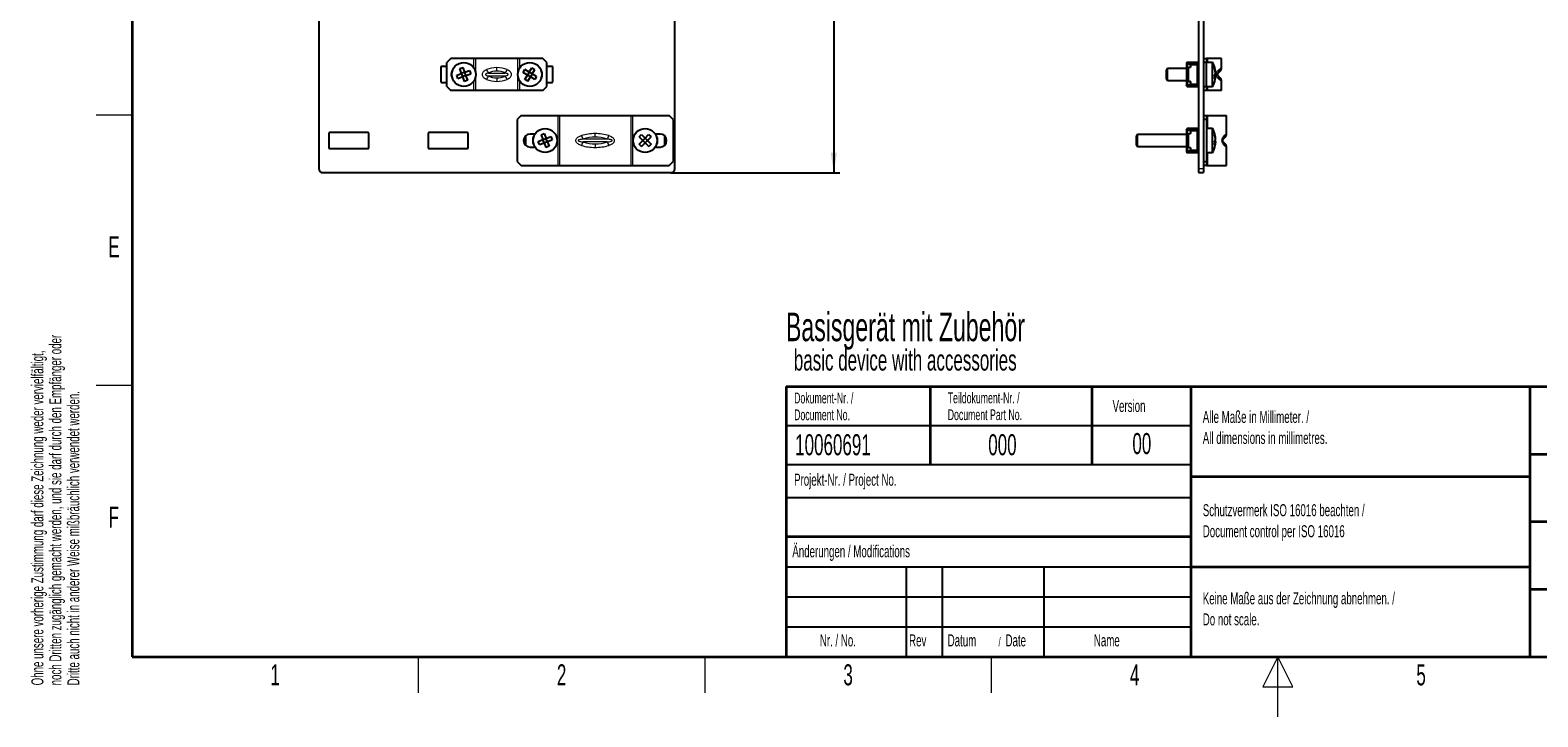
# Paper-space layout 'Blatt3' of a CAD drawing. Header units: millimetres. Extents: x 5 to 418, y 2 to 292.
# Tile 1 of 50: x 9 to 260, y 2 to 116. Entities that reach past the tile are written whole.
import ezdxf

# ---------------------------------------------------------------- set-up
doc = ezdxf.new("R2010")
doc.units = ezdxf.units.MM
doc.layers.add('SLD-0', color=7, linetype='Continuous')
doc.styles.add('SLDTEXTSTYLE0', font='TXT', dxfattribs={"width": 0.605})
doc.dimstyles.new('SLDDIMSTYLE0', dxfattribs={"dimtxt": 4.10931, "dimasz": 3.302, "dimexe": 0, "dimexo": 0.0625, "dimgap": 1.027327, "dimtad": 1, "dimlfac": 3, "dimrnd": 1e-09, "dimzin": 12, "dimdsep": 46, "dimtxsty": 'SLDTEXTSTYLE0', "dimsah": 1, "dimcen": 0.09, "dimadec": 0, "dimazin": 3, "dimtfac": 1, "dimtofl": 0, "dimtmove": 0, "dimatfit": 3, "dimfxl": 1, "dimfrac": 2, "dimtolj": 1, "dimtzin": 12, "dimarcsym": 0})

# ---------------------------------------------------------------- blocks, each defined once
blk = doc.blocks.new('SW_NOTE_0_38')
at = {"layer": 'SLD-0', "color": 0, "attachment_point": 1, "style": 'SLDTEXTSTYLE0'}
for s, insert, char_height in [('Basisgerät mit Zubehör', (0, 6.14), 4.7625), ('basic device with accessories', (1.31, -0.02), 3.5)]:
    blk.add_mtext(s, dxfattribs=dict(at, insert=insert, char_height=char_height))
blk = doc.blocks.new('SW_NOTE_0_40')
at = {"layer": 'SLD-0', "color": 0, "char_height": 2, "attachment_point": 1, "rotation": 90, "style": 'SLDTEXTSTYLE0'}
for s, insert in [('noch Dritten zugänglich gemacht werden, und sie darf durch den Empfänger oder', (0.42, 0)), ('Ohne unsere vorherige Zustimmung darf diese Zeichnung weder vervielfältigt,', (-2.58, 0)), ('Dritte auch nicht in anderer Weise mißbräuchlich verwendet werden.', (3.42, 0))]:
    blk.add_mtext(s, dxfattribs=dict(at, insert=insert))
blk = doc.blocks.new('SW_NOTE_0_41')
at = {"layer": 'SLD-0', "color": 0, "attachment_point": 1, "style": 'SLDTEXTSTYLE0'}
for s, insert, char_height in [('Datum', (0, 2.58), 2), ('Date', (9.64, 2.58), 2), ('/', (8.48, 2.08), 1.5)]:
    blk.add_mtext(s, dxfattribs=dict(at, insert=insert, char_height=char_height))
blk = doc.blocks.new('SW_NOTE_0_42')
at = {"layer": 'SLD-0', "color": 0, "char_height": 2, "attachment_point": 1, "style": 'SLDTEXTSTYLE0'}
for s, insert in [('Alle Maße in Millimeter. /', (0, 2.58)), ('All dimensions in millimetres.', (0, -0.92))]:
    blk.add_mtext(s, dxfattribs=dict(at, insert=insert))
blk = doc.blocks.new('SW_NOTE_0_43')
at = {"layer": 'SLD-0', "color": 0, "char_height": 1.8, "attachment_point": 1, "style": 'SLDTEXTSTYLE0'}
for s, insert in [('Teildokument-Nr. /', (0, 2.32)), ('Document Part No.', (0, -0.48))]:
    blk.add_mtext(s, dxfattribs=dict(at, insert=insert))
blk = doc.blocks.new('SW_NOTE_0_44')
at = {"layer": 'SLD-0', "color": 0, "char_height": 1.8, "attachment_point": 1, "style": 'SLDTEXTSTYLE0'}
for s, insert in [('Dokument-Nr. /', (0, 2.32)), ('Document No.', (0, -0.48))]:
    blk.add_mtext(s, dxfattribs=dict(at, insert=insert))
blk = doc.blocks.new('SW_NOTE_0_45')
at = {"layer": 'SLD-0', "color": 0, "char_height": 2, "attachment_point": 1, "style": 'SLDTEXTSTYLE0'}
for s, insert in [('Keine Maße aus der Zeichnung abnehmen. /', (0, 2.58)), ('Do not scale.', (0, -0.92))]:
    blk.add_mtext(s, dxfattribs=dict(at, insert=insert))
blk = doc.blocks.new('SW_NOTE_0_46')
at = {"layer": 'SLD-0', "color": 0, "char_height": 2, "attachment_point": 1, "style": 'SLDTEXTSTYLE0'}
for s, insert in [('Schutzvermerk ISO 16016 beachten /', (0, 2.58)), ('Document control per ISO 16016', (0, -0.92))]:
    blk.add_mtext(s, dxfattribs=dict(at, insert=insert))
blk = doc.blocks.new('_D_11')
at = {"layer": 'SLD-0', "color": 7}
for p, q in [((110.13, 251.78), (143.97, 251.78)), ((142.97, 251.78), (142.97, 92.61)), ((115.8, 92.61), (143.97, 92.61))]:
    blk.add_line(p, q, dxfattribs=at)
for centre, start, end in [((139.81, 172.94), 63.4349, 116.5651), ((139.81, 171.45), 243.4349, 296.5651)]:
    blk.add_arc(centre, 7.06, start, end, dxfattribs=at)
for points in [[(142.97, 251.78), (142.46, 248.48), (143.48, 248.48)], [(142.97, 92.61), (143.48, 95.92), (142.46, 95.92)]]:
    blk.add_solid(points, dxfattribs=at)
at = {"layer": 'SLD-0', "color": 7, "insert": (137.51, 165.14), "char_height": 4.233, "attachment_point": 1, "rotation": 90, "style": 'SLDTEXTSTYLE0'}
blk.add_mtext('477,5', dxfattribs=at)

psp = doc.layouts.new('Blatt3')

# ---------------------------------------------------------------- linework, layer by layer
at = {"color": 7, "linetype": 'Continuous', "lineweight": 25}
for p, q in [((57.1337, 121.6483), (57.1337, 93.2816)), ((116.467, 93.2816), (116.467, 121.6483)), ((203.7514, 121.6483), (203.7514, 93.2816)), ((204.5847, 121.6483), (204.5847, 93.2816)), ((79.1337, 111.6316), (78.467, 110.9649)), ((78.467, 106.9649), (78.467, 110.9649)), ((82.9815, 111.6316), (79.1337, 111.6316)), ((83.287, 111.6316), (82.9815, 111.6316)), ((90.3136, 111.6316), (83.287, 111.6316)), ((90.6191, 111.6316), (90.3136, 111.6316)), ((94.467, 111.6316), (90.6191, 111.6316)), ((95.1337, 110.9649), (94.467, 111.6316)), ((95.1337, 106.9649), (95.1337, 110.9649)), ((201.7514, 110.8258), (201.7519, 110.8399)), ((201.7514, 110.8258), (201.7514, 110.6749)), ((201.7514, 110.6749), (201.7514, 110.0634)), ((201.9431, 110.6749), (201.7514, 110.6749)), ((201.8653, 110.9983), (203.6764, 110.9983)), ((201.9014, 110.8258), (201.9042, 110.8399)), ((201.9014, 110.8258), (201.9014, 110.6749)), ((201.9392, 110.8633), (203.5642, 110.8492)), ((201.9431, 110.6749), (202.4181, 110.6749)), ((202.0764, 110.6749), (202.0764, 110.8621)), ((202.4181, 110.6749), (202.4181, 110.1631)), ((203.7514, 110.8444), (203.5823, 110.8444)), ((203.5823, 110.8444), (203.6014, 110.8117)), ((203.6014, 110.8117), (203.6014, 110.7436)), ((203.6014, 110.5649), (203.6014, 110.7436)), ((204.5847, 111.6316), (205.0847, 111.6316)), ((205.0847, 110.9649), (204.5847, 110.9649)), ((205.0847, 111.6316), (205.0847, 110.9649)), ((205.2847, 111.6316), (205.0847, 111.6316)), ((206.0822, 110.9649), (205.0847, 110.9649)), ((205.0847, 106.9649), (205.0847, 110.9649)), ((207.5847, 111.6316), (205.2847, 111.6316)), ((206.0822, 110.8477), (206.0822, 110.9649)), ((206.0822, 106.9649), (206.0822, 110.8477)), ((207.5847, 110.1148), (207.5847, 111.6316)), ((77.467, 110.1483), (77.467, 107.7816)), ((78.467, 110.3149), (77.6337, 110.3149)), ((79.3003, 108.5483), (79.3003, 109.3816)), ((80.1378, 108.8494), (80.938, 109.1361)), ((80.329, 108.3159), (80.1378, 108.8494)), ((80.329, 108.3159), (81.1292, 108.6026)), ((80.6513, 109.9363), (81.1848, 110.1274)), ((80.938, 109.1361), (80.6513, 109.9363)), ((81.4715, 109.3272), (80.938, 109.1361)), ((81.1292, 108.6026), (80.938, 109.1361)), ((81.6626, 108.7938), (81.1292, 108.6026)), ((81.4159, 107.8024), (81.1292, 108.6026)), ((81.4715, 109.3272), (81.1848, 110.1274)), ((81.4715, 109.3272), (82.2717, 109.6139)), ((81.6626, 108.7938), (81.4715, 109.3272)), ((81.6626, 108.7938), (82.4628, 109.0805)), ((81.9494, 107.9936), (81.6626, 108.7938)), ((82.2717, 109.6139), (82.4628, 109.0805)), ((91.1796, 109.2947), (91.4667, 109.7833)), ((91.9125, 108.8642), (91.1796, 109.2947)), ((92.1996, 109.3527), (91.4667, 109.7833)), ((91.4819, 108.1313), (91.9125, 108.8642)), ((91.9705, 107.8442), (91.4819, 108.1313)), ((92.1996, 109.3527), (91.9125, 108.8642)), ((92.4011, 108.5771), (91.9125, 108.8642)), ((91.9705, 107.8442), (92.4011, 108.5771)), ((92.1996, 109.3527), (92.6302, 110.0856)), ((92.6881, 109.0657), (92.1996, 109.3527)), ((92.6881, 109.0657), (92.4011, 108.5771)), ((93.134, 108.1465), (92.4011, 108.5771)), ((92.6302, 110.0856), (93.1187, 109.7986)), ((92.6881, 109.0657), (93.1187, 109.7986)), ((93.421, 108.6351), (92.6881, 109.0657)), ((93.421, 108.6351), (93.134, 108.1465)), ((94.3003, 109.3816), (94.3003, 108.5483)), ((95.967, 110.3149), (95.1337, 110.3149)), ((96.1337, 107.7816), (96.1337, 110.1483)), ((198.5627, 109.9649), (198.4181, 109.7604)), ((198.4181, 109.7138), (198.4181, 109.7604)), ((198.4181, 108.1694), (198.4181, 109.7138)), ((198.4181, 108.1694), (198.5627, 107.9649)), ((201.7514, 109.9649), (198.5627, 109.9649)), ((198.5627, 109.9063), (198.5627, 109.9649)), ((198.5627, 107.9649), (198.5627, 109.9063)), ((201.7514, 110.0634), (201.7514, 109.5909)), ((201.7514, 109.5909), (201.7514, 109.454)), ((201.7514, 109.454), (201.7514, 108.4759)), ((201.7514, 108.4759), (201.7514, 108.3389)), ((201.7514, 108.3389), (201.7514, 107.8665)), ((201.9014, 110.0634), (201.9014, 109.5909)), ((202.0764, 109.9649), (201.9014, 109.9649)), ((201.9014, 109.454), (201.9014, 109.5909)), ((201.9014, 108.4759), (201.9014, 109.454)), ((201.9014, 108.3389), (201.9014, 108.4759)), ((201.9014, 107.8665), (201.9014, 108.3389)), ((201.9431, 110.1631), (202.4181, 110.1631)), ((202.4181, 110.1024), (201.9431, 110.1024)), ((202.0764, 107.8275), (202.0764, 110.1024)), ((202.4181, 110.1024), (202.4181, 110.1631)), ((203.6014, 107.3649), (203.6014, 110.5649)), ((203.7514, 109.9649), (203.6014, 109.9649)), ((206.4476, 108.7938), (206.5979, 108.7938)), ((206.4541, 108.6026), (206.5979, 108.6026)), ((206.5783, 109.3272), (206.5979, 109.3272)), ((207.3407, 109.5256), (207.0157, 109.2006)), ((207.0157, 108.7292), (207.3407, 108.4043)), ((77.6337, 107.6149), (78.467, 107.6149)), ((78.467, 106.9649), (79.1337, 106.2983)), ((82.9815, 106.2983), (79.1337, 106.2983)), ((81.9494, 107.9936), (81.4159, 107.8024)), ((83.287, 106.2983), (82.9815, 106.2983)), ((90.3136, 106.2983), (83.287, 106.2983)), ((90.6191, 106.2983), (90.3136, 106.2983)), ((94.467, 106.2983), (90.6191, 106.2983)), ((94.467, 106.2983), (95.1337, 106.9649)), ((95.1337, 107.6149), (95.967, 107.6149)), ((198.5627, 107.9649), (201.7514, 107.9649)), ((201.7514, 107.8665), (201.7514, 107.2549)), ((201.7514, 107.2549), (201.9431, 107.2549)), ((201.7514, 107.2549), (201.7514, 107.1041)), ((201.7519, 107.0899), (201.7514, 107.1041)), ((203.6764, 106.9316), (201.8653, 106.9316)), ((201.9014, 107.9649), (202.0764, 107.9649)), ((201.9014, 107.2549), (201.9014, 107.1041)), ((201.9042, 107.0899), (201.9014, 107.1041)), ((203.5642, 107.0806), (201.9392, 107.0666)), ((201.9431, 107.8275), (202.4181, 107.8275)), ((202.4181, 107.7668), (201.9431, 107.7668)), ((202.4181, 107.2549), (201.9431, 107.2549)), ((202.0764, 107.0677), (202.0764, 107.2549)), ((202.4181, 107.7668), (202.4181, 107.8275)), ((202.4181, 107.7668), (202.4181, 107.2549)), ((203.6014, 107.1181), (203.5823, 107.0854)), ((203.5823, 107.0854), (203.7514, 107.0854)), ((203.6014, 107.9649), (203.7514, 107.9649)), ((203.6014, 107.1862), (203.6014, 107.3649)), ((203.6014, 107.1862), (203.6014, 107.1181)), ((204.5847, 106.9649), (205.0847, 106.9649)), ((205.0847, 106.2983), (204.5847, 106.2983)), ((205.0847, 106.9649), (206.0822, 106.9649)), ((205.0847, 106.9649), (205.0847, 106.2983)), ((205.2847, 106.2983), (205.0847, 106.2983)), ((207.5847, 106.2983), (205.2847, 106.2983)), ((207.5847, 106.2983), (207.5847, 107.815)), ((90.8503, 102.1316), (90.1837, 101.4649)), ((90.1837, 101.4649), (90.1837, 94.4649)), ((90.8503, 102.1316), (96.9476, 102.1316)), ((96.9476, 102.1316), (97.2247, 102.1316)), ((97.2247, 102.1316), (109.1426, 102.1316)), ((109.1426, 102.1316), (109.4198, 102.1316)), ((109.4198, 102.1316), (115.517, 102.1316)), ((116.1837, 101.4649), (115.517, 102.1316)), ((116.1837, 101.4649), (116.1837, 94.4649)), ((204.5847, 102.1316), (205.0847, 102.1316)), ((205.0847, 101.4649), (204.5847, 101.4649)), ((205.0847, 102.1316), (205.0847, 101.4649)), ((205.0847, 102.1316), (205.2329, 102.1316)), ((205.0847, 101.4649), (205.0847, 94.4649)), ((205.2329, 102.1316), (208.4181, 102.1316)), ((208.4181, 99.1148), (208.4181, 102.1316)), ((58.8003, 99.1483), (58.8003, 96.7816)), ((65.3003, 99.3149), (58.967, 99.3149)), ((65.467, 96.7816), (65.467, 99.1483)), ((75.367, 99.1483), (75.367, 96.7816)), ((81.867, 99.3149), (75.5337, 99.3149)), ((82.0337, 96.7816), (82.0337, 99.1483)), ((91.567, 98.7133), (91.567, 97.2166)), ((93.1691, 99.0483), (92.3503, 99.0483)), ((92.8503, 97.4759), (92.8503, 98.454)), ((92.953, 98.5975), (92.9392, 98.5909)), ((93.6902, 97.828), (94.4849, 98.1294)), ((94.1836, 98.9242), (94.7134, 99.1251)), ((94.1836, 98.9242), (94.4849, 98.1294)), ((94.4849, 98.1294), (95.0148, 98.3303)), ((94.6859, 97.5995), (94.4849, 98.1294)), ((94.7134, 99.1251), (95.0148, 98.3303)), ((95.0148, 98.3303), (95.8096, 98.6317)), ((95.2157, 97.8005), (95.0148, 98.3303)), ((95.2157, 97.8005), (96.0105, 98.1018)), ((95.8096, 98.6317), (96.0105, 98.1018)), ((110.5101, 98.5574), (110.9074, 98.9615)), ((110.5101, 98.5574), (111.1163, 97.9615)), ((110.9074, 98.9615), (111.5136, 98.3656)), ((111.1163, 97.9615), (111.5136, 98.3656)), ((111.5136, 98.3656), (112.1094, 98.9718)), ((111.9177, 97.9684), (111.5136, 98.3656)), ((111.9177, 97.9684), (112.5135, 98.5745)), ((112.1094, 98.9718), (112.5135, 98.5745)), ((114.017, 99.0483), (113.1982, 99.0483)), ((113.4143, 98.5975), (113.4281, 98.5909)), ((113.517, 98.454), (113.517, 97.4759)), ((114.8003, 97.2166), (114.8003, 98.7133)), ((193.5627, 98.9649), (193.4181, 98.7604)), ((193.4181, 97.1694), (193.4181, 98.7604)), ((201.7514, 98.9649), (193.5627, 98.9649)), ((193.5627, 96.9649), (193.5627, 98.9649)), ((201.7514, 99.8258), (201.7519, 99.8399)), ((201.7514, 99.8258), (201.7514, 99.6749)), ((201.7514, 99.6749), (201.7514, 99.0634)), ((201.9431, 99.6749), (201.7514, 99.6749)), ((201.7514, 99.0634), (201.7514, 98.5909)), ((201.7514, 98.5909), (201.7514, 98.454)), ((201.7514, 98.454), (201.7514, 97.4759)), ((201.8653, 99.9983), (203.6764, 99.9983)), ((201.9014, 99.8258), (201.9042, 99.8399)), ((201.9014, 99.8258), (201.9014, 99.6749)), ((201.9014, 99.0634), (201.9014, 98.5909)), ((202.0764, 98.9649), (201.9014, 98.9649)), ((201.9014, 98.454), (201.9014, 98.5909)), ((201.9014, 97.4759), (201.9014, 98.454)), ((201.9392, 99.8633), (203.5642, 99.8492)), ((201.9431, 99.6749), (202.4181, 99.6749)), ((201.9431, 99.1631), (202.4181, 99.1631)), ((202.4181, 99.1024), (201.9431, 99.1024)), ((202.0764, 99.6749), (202.0764, 99.8621)), ((202.0764, 96.8275), (202.0764, 99.1024)), ((202.4181, 99.6749), (202.4181, 99.1631)), ((202.4181, 99.1024), (202.4181, 99.1631)), ((203.7514, 99.8444), (203.5823, 99.8444)), ((203.5823, 99.8444), (203.6014, 99.8117)), ((203.6014, 99.8117), (203.6014, 99.7436)), ((203.6014, 99.5649), (203.6014, 99.7436)), ((203.6014, 96.3649), (203.6014, 99.5649)), ((203.7514, 98.8634), (203.6014, 98.8634)), ((206.0822, 99.9649), (205.0847, 99.9649)), ((206.0822, 95.9649), (206.0822, 99.9649)), ((206.5768, 98.3303), (206.5979, 98.3303)), ((208.174, 98.5256), (207.849, 98.2006)), ((58.967, 96.6149), (65.3003, 96.6149)), ((75.5337, 96.6149), (81.867, 96.6149)), ((92.3503, 96.8816), (93.1691, 96.8816)), ((92.953, 97.3323), (92.9392, 97.3389)), ((93.8911, 97.2982), (93.6902, 97.828)), ((93.8911, 97.2982), (94.6859, 97.5995)), ((94.6859, 97.5995), (95.2157, 97.8005)), ((94.6859, 97.5995), (94.9872, 96.8048)), ((95.5171, 97.0057), (94.9872, 96.8048)), ((95.2157, 97.8005), (95.5171, 97.0057)), ((110.5205, 97.3553), (111.1163, 97.9615)), ((110.9246, 96.9581), (110.5205, 97.3553)), ((110.9246, 96.9581), (111.5204, 97.5642)), ((111.5204, 97.5642), (111.1163, 97.9615)), ((111.5204, 97.5642), (111.9177, 97.9684)), ((111.5204, 97.5642), (112.1266, 96.9684)), ((111.9177, 97.9684), (112.5238, 97.3725)), ((112.5238, 97.3725), (112.1266, 96.9684)), ((113.1982, 96.8816), (114.017, 96.8816)), ((113.4143, 97.3323), (113.4281, 97.3389)), ((193.4181, 97.1694), (193.5627, 96.9649)), ((193.5627, 96.9649), (201.7514, 96.9649)), ((201.7514, 97.4759), (201.7514, 97.3389)), ((201.7514, 97.3389), (201.7514, 96.8665)), ((201.7514, 96.8665), (201.7514, 96.2549)), ((201.7514, 96.2549), (201.9431, 96.2549)), ((201.7514, 96.2549), (201.7514, 96.1041)), ((201.7519, 96.0899), (201.7514, 96.1041)), ((203.6764, 95.9316), (201.8653, 95.9316)), ((201.9014, 97.3389), (201.9014, 97.4759)), ((201.9014, 96.8665), (201.9014, 97.3389)), ((201.9014, 96.9649), (202.0764, 96.9649)), ((201.9014, 96.2549), (201.9014, 96.1041)), ((201.9042, 96.0899), (201.9014, 96.1041)), ((203.5642, 96.0806), (201.9392, 96.0666)), ((201.9431, 96.8275), (202.4181, 96.8275)), ((202.4181, 96.7668), (201.9431, 96.7668)), ((202.4181, 96.2549), (201.9431, 96.2549)), ((202.0764, 96.0677), (202.0764, 96.2549)), ((202.4181, 96.7668), (202.4181, 96.8275)), ((202.4181, 96.7668), (202.4181, 96.2549)), ((203.6014, 96.1181), (203.5823, 96.0854)), ((203.5823, 96.0854), (203.7514, 96.0854)), ((203.6014, 97.0664), (203.7514, 97.0664)), ((203.6014, 96.1862), (203.6014, 96.3649)), ((203.6014, 96.1862), (203.6014, 96.1181)), ((205.0847, 95.9649), (206.0822, 95.9649)), ((206.4457, 97.8005), (206.5979, 97.8005)), ((206.454, 97.5995), (206.5979, 97.5995)), ((207.849, 97.7292), (208.174, 97.4043)), ((208.4181, 93.7983), (208.4181, 96.815)), ((90.1837, 94.4649), (90.8503, 93.7983)), ((90.8503, 93.7983), (96.9476, 93.7983)), ((96.9476, 93.7983), (97.2247, 93.7983)), ((97.2247, 93.7983), (109.1426, 93.7983)), ((109.1426, 93.7983), (109.4198, 93.7983)), ((109.4198, 93.7983), (115.517, 93.7983)), ((115.517, 93.7983), (116.1837, 94.4649)), ((203.7514, 93.2816), (203.7514, 92.6149)), ((204.5847, 94.4649), (205.0847, 94.4649)), ((205.0847, 93.7983), (204.5847, 93.7983)), ((204.5847, 93.2816), (204.5847, 92.6149)), ((205.0847, 94.4649), (205.0847, 93.7983)), ((205.0847, 93.7983), (205.2329, 93.7983)), ((205.2329, 93.7983), (208.4181, 93.7983)), ((57.8003, 92.6149), (115.8003, 92.6149)), ((203.7514, 92.6149), (204.5847, 92.6149))]:
    psp.add_line(p, q, dxfattribs=at)
at = {"color": 7, "linetype": 'Continuous', "lineweight": 18}
for p, q in [((82.9815, 110.0483), (82.9815, 111.6316)), ((83.287, 109.1953), (83.287, 111.6316)), ((90.3136, 106.2983), (90.3136, 111.6316)), ((90.6191, 110.0483), (90.6191, 111.6316)), ((201.7519, 110.8399), (201.9042, 110.8399)), ((201.9431, 110.1631), (201.9431, 110.6749)), ((205.2847, 110.9649), (205.2847, 111.6316)), ((83.287, 106.2983), (83.287, 108.7346)), ((85.4423, 109.2006), (88.1583, 109.2006)), ((85.4423, 108.7292), (88.1583, 108.7292)), ((86.8003, 109.5256), (86.8003, 110.1148)), ((86.8003, 108.4043), (86.8003, 107.815)), ((201.9014, 109.5909), (201.7514, 109.5909)), ((201.9014, 109.454), (201.7514, 109.454)), ((201.9014, 108.4759), (201.7514, 108.4759)), ((201.7514, 108.3389), (201.9014, 108.3389)), ((202.4181, 110.5649), (203.6014, 110.5649)), ((207.1695, 109.7899), (207.5847, 110.1148)), ((207.5847, 107.815), (207.1695, 108.14)), ((82.9815, 106.2983), (82.9815, 107.8816)), ((90.6191, 106.2983), (90.6191, 107.8816)), ((201.9042, 107.0899), (201.7519, 107.0899)), ((201.9431, 107.2549), (201.9431, 107.7668)), ((203.6014, 107.3649), (202.4181, 107.3649)), ((205.2847, 106.2983), (205.2847, 106.9649)), ((96.9476, 102.1316), (96.9476, 93.7983)), ((97.2247, 102.1316), (97.2247, 93.7983)), ((109.1426, 102.1316), (109.1426, 93.7983)), ((109.4198, 102.1316), (109.4198, 93.7983)), ((205.2329, 102.1316), (205.2329, 99.9649)), ((105.1863, 98.2006), (101.181, 98.2006)), ((103.1837, 98.5256), (103.1837, 99.1148)), ((201.9014, 98.5909), (201.7514, 98.5909)), ((201.9014, 98.454), (201.7514, 98.454)), ((201.7519, 99.8399), (201.9042, 99.8399)), ((201.9431, 99.1631), (201.9431, 99.6749)), ((202.4181, 99.5649), (203.6014, 99.5649)), ((208.0503, 98.7899), (208.4181, 99.1148)), ((105.1863, 97.7292), (101.181, 97.7292)), ((103.1837, 97.4043), (103.1837, 96.815)), ((201.9014, 97.4759), (201.7514, 97.4759)), ((201.7514, 97.3389), (201.9014, 97.3389)), ((201.9042, 96.0899), (201.7519, 96.0899)), ((201.9431, 96.2549), (201.9431, 96.7668)), ((203.6014, 96.3649), (202.4181, 96.3649)), ((205.2329, 95.9649), (205.2329, 93.7983)), ((208.4181, 96.815), (208.0503, 97.14)), ((203.7514, 93.2816), (204.5847, 93.2816))]:
    psp.add_line(p, q, dxfattribs=at)
at = {"color": 7, "linetype": 'Continuous', "lineweight": 25, "flags": 128}
for points in [[(93.0545, 99.0483), (93.0819, 99.0057), (93.1064, 98.944)], [(113.3129, 99.0483), (113.2854, 99.0057), (113.2609, 98.944)], [(93.0545, 96.8816), (93.0819, 96.9241), (93.1064, 96.9858)], [(113.3129, 96.8816), (113.2854, 96.9241), (113.2609, 96.9858)], [(206.5979, 97.8005), (206.5888, 97.6997), (206.5768, 97.5995)]]:
    psp.add_lwpolyline(points, dxfattribs=at)
at = {"color": 7, "linetype": 'Continuous', "lineweight": 25}
for centre in [(81.3003, 108.9649), (92.3003, 108.9649), (94.8503, 97.9649), (111.517, 97.9649)]:
    psp.add_circle(centre, 2, dxfattribs=at)
for centre, radius, start, end in [((201.9389, 110.8258), 0.1875, 113.102176, 175.677969), ((201.9389, 110.8258), 0.0375, 89.503945, 157.863726), ((203.5639, 110.8117), 0.0375, 60.650865, 89.503945), ((203.5867, 110.8336), 0.1875, 28.57006, 61.42994), ((202.6181, 108.9649), 4, 12.121851, 30), ((77.6337, 110.1483), 0.1667, 90, 180), ((80.3003, 108.9649), 1.0833, 147.45282, 212.54718), ((93.3003, 108.9649), 1.0833, 327.45282, 32.54718), ((95.967, 110.1483), 0.1667, 0, 90), ((203.7889, 110.3858), 0.1875, 180, 270), ((202.6181, 108.9649), 4, 330, 347.878149), ((203.049, 109.058), 3.5592, 4.338737, 17.486234), ((206.0123, 110.0318), 0.4419, 347.508832, 12.491168), ((203.049, 108.8668), 3.5592, 4.338737, 17.486234), ((205.9744, 109.2867), 0.6415, 317.015289, 346.418784), ((203.0538, 108.5826), 3.4003, 355.500967, 4.499033), ((205.9744, 108.7533), 0.6415, 317.015289, 346.418784), ((206.0496, 108.672), 0.5617, 12.520352, 31.431271), ((203.0592, 108.8705), 3.5489, 347.873455, 355.671457), ((203.0646, 109.061), 3.5434, 352.150656, 355.674434), ((206.7514, 110.1148), 0.8333, 315, 0), ((206.7514, 107.815), 0.8333, 0, 45), ((77.6337, 107.7816), 0.1667, 180, 270), ((95.967, 107.7816), 0.1667, 270, 0), ((201.9389, 107.1041), 0.1875, 184.322031, 246.897824), ((201.9389, 107.1041), 0.0375, 202.136274, 270.496055), ((203.5639, 107.1181), 0.0375, 270.496055, 299.349135), ((203.7889, 107.5441), 0.1875, 90, 180), ((203.5867, 107.0963), 0.1875, 298.57006, 331.42994), ((58.967, 99.1483), 0.1667, 90, 180), ((65.3003, 99.1483), 0.1667, 0, 90), ((75.5337, 99.1483), 0.1667, 90, 180), ((81.867, 99.1483), 0.1667, 0, 90), ((92.3503, 97.9649), 1.0833, 90, 270), ((93.0003, 98.454), 0.15, 114.042076, 180), ((113.367, 98.454), 0.15, 0, 65.957924), ((114.017, 97.9649), 1.0833, 270, 90), ((201.9389, 99.8258), 0.1875, 113.102176, 175.677969), ((201.9389, 99.8258), 0.0375, 89.503945, 157.863726), ((203.5639, 99.8117), 0.0375, 60.650865, 89.503945), ((203.7889, 99.3858), 0.1875, 180, 270), ((203.5867, 99.8336), 0.1875, 28.57006, 61.42994), ((202.6181, 97.9649), 4, 11.524087, 30), ((203.0942, 98.0626), 3.514, 4.369807, 17.599954), ((205.9666, 99.0246), 0.4876, 348.109606, 11.890394), ((203.0942, 97.8616), 3.514, 4.369807, 17.599954), ((205.9292, 98.2815), 0.6858, 318.601439, 347.183118), ((207.5847, 99.1148), 0.8333, 315, 0), ((58.967, 96.7816), 0.1667, 180, 270), ((65.3003, 96.7816), 0.1667, 270, 0), ((75.5337, 96.7816), 0.1667, 180, 270), ((81.867, 96.7816), 0.1667, 270, 0), ((93.0003, 97.4759), 0.15, 180, 245.957924), ((113.367, 97.4759), 0.15, 294.042076, 0), ((201.9389, 96.1041), 0.1875, 184.322031, 246.897824), ((201.9389, 96.1041), 0.0375, 202.136274, 270.496055), ((203.5639, 96.1181), 0.0375, 270.496055, 299.349135), ((203.7889, 96.5441), 0.1875, 90, 180), ((203.5867, 96.0963), 0.1875, 298.57006, 331.42994), ((202.6181, 97.9649), 4, 330, 348.475913), ((203.0995, 97.5631), 3.3546, 355.470426, 4.529574), ((205.9292, 97.7517), 0.6858, 318.601439, 347.183118), ((206.0091, 97.6772), 0.6016, 11.826478, 28.576014), ((203.1056, 97.8657), 3.5024, 348.472691, 355.641522), ((207.5847, 96.815), 0.8333, 0, 45), ((57.8003, 93.2816), 0.6667, 180, 270), ((115.8003, 93.2816), 0.6667, 270, 0)]:
    psp.add_arc(centre, radius, start, end, dxfattribs=at)
at = {"color": 7, "linetype": 'Continuous', "lineweight": 18}
for centre, radius, start, end in [((86.7349, 110.4434), 1.7931, 201.375528, 223.876361), ((86.7349, 107.4864), 1.7931, 136.123639, 158.624472), ((86.8003, 106.5256), 3, 90, 116.914792), ((86.8003, 111.4043), 3, 243.085208, 270), ((86.8003, 106.5256), 3, 63.085208, 90), ((86.8003, 111.4043), 3, 270, 296.914792), ((86.8658, 110.4434), 1.7931, 316.123639, 338.624472), ((86.8658, 107.4864), 1.7931, 21.375528, 43.876361), ((206.5493, 109.6371), 0.6388, 316.901898, 13.839471), ((206.5493, 108.2928), 0.6388, 346.160529, 43.098102), ((103.1188, 99.4207), 2.2899, 195.990773, 212.19585), ((103.1837, 92.1922), 6.3333, 90, 108.433579), ((103.1837, 92.1922), 6.3333, 71.566421, 90), ((103.2485, 99.4207), 2.2899, 327.80415, 344.009227), ((207.3308, 98.7067), 0.7243, 315.67965, 6.594734), ((103.1188, 96.5091), 2.2899, 147.80415, 164.009227), ((103.1837, 103.7376), 6.3333, 251.566421, 270), ((103.1837, 103.7376), 6.3333, 270, 288.433579), ((103.2485, 96.5091), 2.2899, 15.990773, 32.19585), ((207.3308, 97.2232), 0.7243, 353.405266, 44.32035)]:
    psp.add_arc(centre, radius, start, end, dxfattribs=at)
for centre, major_axis, ratio, start_param, end_param in [((86.8003, 107.1148), (3.8333, 0), 0.7826087, 1.57079633, 2.04054806), ((86.8003, 110.815), (3.8333, 0), 0.7826087, 4.24263724, 4.71238898), ((86.8003, 107.1148), (3.8333, 0), 0.7826087, 1.10104459, 1.57079633), ((86.8003, 110.815), (3.8333, 0), 0.7826087, 4.71238898, 5.18214072), ((103.1837, 92.7815), (7.1667, 0), 0.88372093, 1.57079633, 1.89252298), ((103.1837, 92.7815), (7.1667, 0), 0.88372093, 1.24906967, 1.57079633), ((103.1837, 103.1483), (7.1667, 0), 0.88372093, 4.39066233, 4.71238898), ((103.1837, 103.1483), (7.1667, 0), 0.88372093, 4.71238898, 5.03411563)]:
    psp.add_ellipse(centre, major_axis=major_axis, ratio=ratio, start_param=start_param, end_param=end_param, dxfattribs=at)
for points, knots in [([(85.0651, 108.14), (84.9393, 108.1992), (84.7204, 108.3023), (84.509, 108.5353), (84.4227, 108.7313), (84.3879, 108.9027), (84.3892, 109.0268), (84.4214, 109.1955), (84.499, 109.3777), (84.7114, 109.6213), (84.9284, 109.7247), (85.0651, 109.7899)], [0, 0, 0, 0, 0.18936673, 0.32956515, 0.41973963, 0.46025351, 0.54620736, 0.56780279, 0.6733359, 0.79409535, 1, 1, 1, 1]), ([(85.4423, 109.2006), (85.3449, 109.1844), (85.1986, 109.1601), (85.0421, 109.1024), (84.9694, 109.0571), (84.9353, 109.0246), (84.9172, 108.9905), (84.913, 108.9615), (84.9203, 108.931), (84.9435, 108.8949), (85.0205, 108.8335), (85.192, 108.7715), (85.3488, 108.745), (85.4423, 108.7292)], [0, 0, 0, 0, 0.24342876, 0.3653335, 0.41027766, 0.45551868, 0.47954137, 0.50377084, 0.52510624, 0.55474034, 0.60726807, 0.76576502, 1, 1, 1, 1]), ([(88.1583, 108.7292), (88.2558, 108.7454), (88.4021, 108.7697), (88.5586, 108.8274), (88.6313, 108.8728), (88.6654, 108.9052), (88.6835, 108.9393), (88.6877, 108.9683), (88.6804, 108.9989), (88.6572, 109.0349), (88.5802, 109.0964), (88.4087, 109.1584), (88.2519, 109.1848), (88.1583, 109.2006)], [0, 0, 0, 0, 0.24342876, 0.3653335, 0.41027766, 0.45551868, 0.47954137, 0.50377084, 0.52510624, 0.55474034, 0.60726807, 0.76576502, 1, 1, 1, 1]), ([(88.5355, 109.7899), (88.6613, 109.7307), (88.8802, 109.6276), (89.0917, 109.3946), (89.178, 109.1985), (89.2128, 109.0271), (89.2114, 108.9031), (89.1792, 108.7343), (89.1017, 108.5521), (88.8893, 108.3086), (88.6723, 108.2051), (88.5355, 108.14)], [0, 0, 0, 0, 0.18936673, 0.32956515, 0.41973963, 0.46025351, 0.54620736, 0.56780279, 0.6733359, 0.79409535, 1, 1, 1, 1]), ([(207.1695, 108.14), (207.1002, 108.1992), (206.9796, 108.3023), (206.8258, 108.5353), (206.7584, 108.7313), (206.7305, 108.9027), (206.7315, 109.0268), (206.7574, 109.1955), (206.8183, 109.3777), (206.9732, 109.6213), (207.0936, 109.7247), (207.1695, 109.7899)], [0, 0, 0, 0, 0.18936673, 0.32956515, 0.41973963, 0.46025351, 0.54620736, 0.56780279, 0.6733359, 0.79409535, 1, 1, 1, 1]), ([(100.9175, 97.14), (100.721, 97.2082), (100.4425, 97.3049), (100.1506, 97.5442), (100.0173, 97.7401), (99.972, 97.9489), (100.0005, 98.1339), (100.1038, 98.3317), (100.345, 98.5616), (100.642, 98.7034), (100.8618, 98.7724), (100.9175, 98.7899)], [0, 0, 0, 0, 0.23535917, 0.33335119, 0.42865349, 0.49432162, 0.55992076, 0.62626831, 0.7379168, 0.93358058, 1, 1, 1, 1]), ([(101.181, 98.2006), (100.9583, 98.1794), (100.6948, 98.1543), (100.4311, 98.0531), (100.3747, 98.0123), (100.3577, 97.9835), (100.3542, 97.9654), (100.3574, 97.947), (100.3704, 97.9245), (100.4161, 97.8841), (100.6364, 97.7928), (100.9059, 97.7576), (101.1344, 97.734), (101.181, 97.7292)], [0, 0, 0, 0, 0.37549285, 0.44404385, 0.47859181, 0.49035041, 0.49965643, 0.50898004, 0.52120617, 0.54280184, 0.61095673, 0.92058924, 1, 1, 1, 1]), ([(105.1863, 97.7292), (105.4091, 97.7504), (105.6725, 97.7755), (105.9362, 97.8767), (105.9927, 97.9175), (106.0096, 97.9463), (106.0131, 97.9644), (106.0099, 97.9828), (105.997, 98.0054), (105.9512, 98.0458), (105.7309, 98.137), (105.4614, 98.1722), (105.2329, 98.1958), (105.1863, 98.2006)], [0, 0, 0, 0, 0.37549285, 0.44404385, 0.47859181, 0.49035041, 0.49965643, 0.50898004, 0.52120617, 0.54280184, 0.61095673, 0.92058924, 1, 1, 1, 1]), ([(105.4498, 98.7899), (105.6464, 98.7216), (105.9248, 98.625), (106.2167, 98.3856), (106.3501, 98.1897), (106.3953, 97.9809), (106.3668, 97.796), (106.2636, 97.5982), (106.0224, 97.3683), (105.7253, 97.2264), (105.5055, 97.1574), (105.4498, 97.14)], [0, 0, 0, 0, 0.23535917, 0.33335119, 0.42865349, 0.49432162, 0.55992076, 0.62626831, 0.7379168, 0.93358058, 1, 1, 1, 1]), ([(208.0503, 97.14), (207.9792, 97.2082), (207.8784, 97.3049), (207.7454, 97.5442), (207.6809, 97.7401), (207.6581, 97.9489), (207.6725, 98.1339), (207.7231, 98.3317), (207.8351, 98.5616), (207.9562, 98.7034), (208.0313, 98.7724), (208.0503, 98.7899)], [0, 0, 0, 0, 0.23535917, 0.33335119, 0.42865349, 0.49432162, 0.55992076, 0.62626831, 0.7379168, 0.93358058, 1, 1, 1, 1])]:
    psp.add_open_spline(points, degree=3, knots=knots, dxfattribs=at)
at = {"color": 7, "linetype": 'Continuous', "lineweight": 25}
for points, knots in [([(201.7514, 110.0634), (201.7525, 110.0799), (201.7546, 110.113), (201.7802, 110.1427), (201.8228, 110.157), (201.8779, 110.1625), (201.9203, 110.1629), (201.9431, 110.1631)], [0, 0, 0, 0, 0.21369156, 0.42886482, 0.6133709, 0.7922008, 1, 1, 1, 1]), ([(201.9014, 110.0634), (201.9021, 110.07), (201.9032, 110.0807), (201.9124, 110.0923), (201.9232, 110.0991), (201.9341, 110.1021), (201.9409, 110.1023), (201.9431, 110.1024)], [0, 0, 0, 0, 0.34245065, 0.559825, 0.73814259, 0.9176028, 1, 1, 1, 1]), ([(207.0157, 109.2006), (207.0005, 109.1844), (206.9777, 109.1601), (206.9461, 109.1024), (206.9304, 109.0571), (206.9228, 109.0246), (206.9186, 108.9905), (206.9177, 108.9615), (206.9193, 108.931), (206.9247, 108.8949), (206.9418, 108.8335), (206.9768, 108.7715), (207.0011, 108.745), (207.0157, 108.7292)], [0, 0, 0, 0, 0.24342876, 0.3653335, 0.41027766, 0.45551868, 0.47954137, 0.50377084, 0.52510624, 0.55474034, 0.60726807, 0.76576502, 1, 1, 1, 1]), ([(201.9431, 107.7668), (201.9218, 107.767), (201.8794, 107.7674), (201.8232, 107.7726), (201.7819, 107.7866), (201.7584, 107.8128), (201.7519, 107.8418), (201.7515, 107.8614), (201.7514, 107.8665)], [0, 0, 0, 0, 0.19357228, 0.38728449, 0.5764332, 0.75532521, 0.93696153, 1, 1, 1, 1]), ([(201.9431, 107.8275), (201.9391, 107.8277), (201.9313, 107.8282), (201.9207, 107.8321), (201.911, 107.8388), (201.9029, 107.8502), (201.902, 107.8606), (201.9014, 107.8665)], [0, 0, 0, 0, 0.15005888, 0.29973095, 0.45819384, 0.69464262, 1, 1, 1, 1]), ([(201.7514, 99.0634), (201.7525, 99.0799), (201.7546, 99.113), (201.7802, 99.1427), (201.8228, 99.157), (201.8779, 99.1625), (201.9203, 99.1629), (201.9431, 99.1631)], [0, 0, 0, 0, 0.21369156, 0.42886482, 0.6133709, 0.7922008, 1, 1, 1, 1]), ([(201.9014, 99.0634), (201.9021, 99.07), (201.9032, 99.0807), (201.9124, 99.0923), (201.9232, 99.0991), (201.9341, 99.1021), (201.9409, 99.1023), (201.9431, 99.1024)], [0, 0, 0, 0, 0.34245065, 0.559825, 0.73814259, 0.9176028, 1, 1, 1, 1]), ([(207.849, 98.2006), (207.8257, 98.1794), (207.7981, 98.1543), (207.7621, 98.0531), (207.7542, 98.0123), (207.7517, 97.9835), (207.7513, 97.9654), (207.7517, 97.947), (207.7535, 97.9245), (207.76, 97.8841), (207.7902, 97.7928), (207.8222, 97.7576), (207.8445, 97.734), (207.849, 97.7292)], [0, 0, 0, 0, 0.37549285, 0.44404385, 0.47859181, 0.49035041, 0.49965643, 0.50898004, 0.52120617, 0.54280184, 0.61095673, 0.92058924, 1, 1, 1, 1]), ([(201.9431, 96.7668), (201.9218, 96.767), (201.8794, 96.7674), (201.8232, 96.7726), (201.7819, 96.7866), (201.7584, 96.8128), (201.7519, 96.8418), (201.7515, 96.8614), (201.7514, 96.8665)], [0, 0, 0, 0, 0.19357228, 0.38728449, 0.5764332, 0.75532521, 0.93696153, 1, 1, 1, 1]), ([(201.9431, 96.8275), (201.9391, 96.8277), (201.9313, 96.8282), (201.9207, 96.8321), (201.911, 96.8388), (201.9029, 96.8502), (201.902, 96.8606), (201.9014, 96.8665)], [0, 0, 0, 0, 0.15005888, 0.29973095, 0.45819384, 0.69464262, 1, 1, 1, 1])]:
    psp.add_open_spline(points, degree=3, knots=knots, dxfattribs=at)
at = {"layer": 'SLD-0', "lineweight": 35}
for p, q in [((26, 282.5), (26, 12)), ((135, 57), (408, 57)), ((135, 57), (135, 12)), ((159, 57), (159, 44)), ((186, 57), (186, 44)), ((202.5, 57), (202.5, 12)), ((259, 57), (259, 12)), ((259, 45.75), (288, 45.75)), ((202.5, 42), (259, 42)), ((259, 34.5), (288, 34.5)), ((135, 32), (202.5, 32)), ((202.5, 27), (259, 27)), ((259, 23.25), (288, 23.25)), ((26, 12), (408, 12)), ((135, 12), (408, 12))]:
    psp.add_line(p, q, dxfattribs=at)
at = {"layer": 'SLD-0', "lineweight": 18}
for p, q in [((20, 102.25), (26, 102.25)), ((20, 57.25), (26, 57.25)), ((73.75, 6), (73.75, 12)), ((121.5, 6), (121.5, 12)), ((169.25, 6), (169.25, 12)), ((217, 12), (214.5, 7)), ((217, 2), (217, 12)), ((219.5, 7), (217, 12)), ((214.5, 7), (219.5, 7))]:
    psp.add_line(p, q, dxfattribs=at)
at = {"layer": 'SLD-0'}
for p, q in [((135, 50.5), (202.5, 50.5)), ((135, 38.5), (202.5, 38.5)), ((135, 27), (202.5, 27)), ((155, 27), (155, 12)), ((161, 27), (161, 12)), ((178, 27), (178, 12)), ((135, 22), (202.5, 22)), ((135, 17), (202.5, 17))]:
    psp.add_line(p, q, dxfattribs=at)
at = {"layer": 'SLD-0', "lineweight": 25}
psp.add_line((135, 44), (202.5, 44), dxfattribs=at)

# ---------------------------------------------------------------- block references
at = {"layer": 'SLD-0'}
for name, p in [('SW_NOTE_0_40', (11.808, 7.2381)), ('SW_NOTE_0_44', (136.354, 53.6688)), ('SW_NOTE_0_43', (161.9554, 53.687)), ('SW_NOTE_0_42', (204.464, 50.3607)), ('SW_NOTE_0_46', (204.464, 34.8277)), ('SW_NOTE_0_45', (204.464, 20.1509)), ('SW_NOTE_0_41', (161.9462, 13.1463))]:
    psp.add_blockref(name, p, dxfattribs=at)
at = {"layer": 'SLD-0', "color": 7}
psp.add_blockref('SW_NOTE_0_38', (134.9924, 63.1768), dxfattribs=at)

# ---------------------------------------------------------------- texts
at = {"layer": 'SLD-0', "style": 'SLDTEXTSTYLE0'}
for s, insert, char_height, attachment_point in [('E', (22.9816, 82.0011), 3.5, 2), ('Version', (189.4285, 54.7601), 2, 1), ('10060691', (136.5297, 49.0581), 3.5, 1), ('000', (168.711, 49.0581), 3.5, 1), ('00', (194.3073, 49.2527), 3.5, 2), ('Projekt-Nr. / Project No.', (136.3454, 42.4834), 2, 1), ('F', (22.9536, 37.0011), 3.5, 2), ('Änderungen / Modifications', (136.0531, 30.5619), 2, 1), ('Nr. / No.', (140.6365, 15.7244), 2, 1), ('Rev', (155.5183, 15.7244), 2, 1), ('Name', (186.3108, 15.729), 2, 1), ('1', (49.8527, 10.743), 3.5, 2), ('2', (97.6027, 10.743), 3.5, 2), ('3', (145.3527, 10.743), 3.5, 2), ('4', (193.1027, 10.743), 3.5, 2), ('5', (240.8527, 10.743), 3.5, 2)]:
    psp.add_mtext(s, dxfattribs=dict(at, insert=insert, char_height=char_height, attachment_point=attachment_point))

# ---------------------------------------------------------------- dimensions: what is measured, and where the dimension line sits
at = {"layer": 'SLD-0', "color": 7}
dim = psp.add_linear_dim(base=(142.967, 92.6149), p1=(110.1337, 251.7815), p2=(115.8003, 92.6149), angle=90, text='(<>)', dimstyle='SLDDIMSTYLE0', dxfattribs=at)
dim.commit()
dim.dimension.update_dxf_attribs({"geometry": '_D_11', "text_midpoint": (142.967, 172.1982), "dimtype": 160})

doc.saveas('drawing.dxf')
